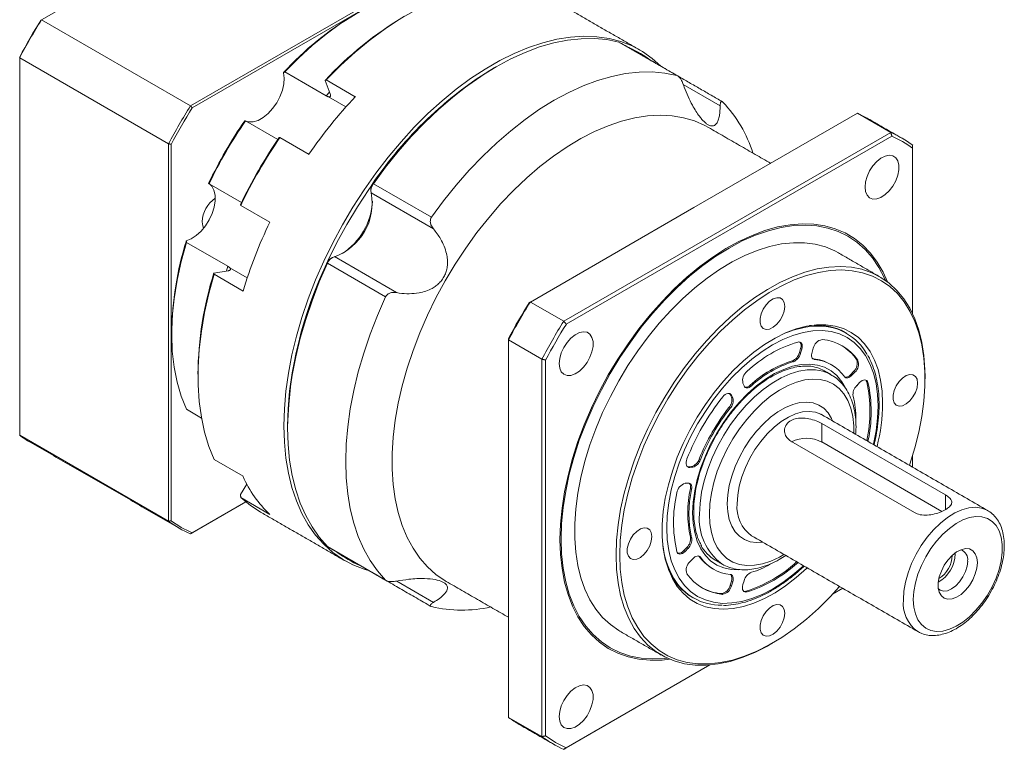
# Model space of a CAD drawing. Header units: millimetres. Extents: x -72 to 472, y -56 to 329.
# Tile 3 of 6: x 177 to 289, y 50 to 134. Entities that reach past the tile are written whole.
import ezdxf

# ---------------------------------------------------------------- set-up
doc = ezdxf.new("R2010")
doc.units = ezdxf.units.MM
doc.header["$LTSCALE"] = 8
doc.layers.get('0').update_dxf_attribs({"lineweight": 18})

msp = doc.modelspace()

# ---------------------------------------------------------------- linework, layer by layer
at = {"color": 7, "linetype": 'Continuous', "lineweight": 15}
for p, q in [((216.64, 155.24), (179.22, 133.64)), ((196.26, 123.8), (233.68, 145.4)), ((233.77, 145.12), (196.46, 123.59)), ((196.26, 123.8), (179.22, 133.64)), ((251.92, 127.27), (245.27, 131.1)), ((245.36, 131.07), (245.27, 131.1)), ((176.72, 129.4), (176.72, 129.3)), ((193.76, 119.46), (176.72, 129.3)), ((176.72, 129.3), (176.72, 86.09)), ((207.05, 127.68), (211.79, 124.94)), ((212.25, 125.16), (211.66, 126.7)), ((211.8, 126.77), (215.12, 124.85)), ((256.87, 123.8), (252.65, 126.24)), ((211.79, 124.94), (212.18, 125.36)), ((214.05, 123.68), (212.04, 124.84)), ((272.57, 122.95), (253.86, 112.15)), ((276.39, 120.74), (272.57, 122.95)), ((206.25, 119.94), (202.54, 122.07)), ((238.97, 99.14), (276.39, 120.74)), ((193.76, 76.25), (193.76, 119.46)), ((209.82, 118.25), (206.49, 120.17)), ((276.52, 120.33), (239.26, 98.82)), ((194.04, 119.4), (194.04, 76.32)), ((278.89, 119.3), (278.89, 118.96)), ((278.89, 99.98), (278.89, 118.96)), ((198.39, 114.88), (202.1, 112.74)), ((216.9, 114.31), (216.9, 114.07)), ((224.06, 109.73), (216.94, 113.84)), ((217.19, 114.89), (217.11, 114.89)), ((217.19, 114.89), (223.84, 111.06)), ((202.02, 112.41), (205.34, 110.49)), ((253.86, 112.15), (235.15, 101.35)), ((200.53, 105.44), (195.79, 108.18)), ((212.72, 106.54), (219.84, 102.43)), ((198.94, 104.67), (200.57, 104.93)), ((200.37, 104.9), (200.53, 105.44)), ((202.76, 104.12), (200.75, 105.28)), ((211.94, 105.79), (211.89, 105.86)), ((218.58, 101.95), (211.94, 105.79)), ((202.28, 102.6), (198.95, 104.52)), ((235.15, 101.35), (238.97, 99.14)), ((194.11, 97.9), (194.11, 97.65)), ((232.65, 97.16), (232.65, 97.01)), ((236.47, 94.81), (232.65, 97.01)), ((232.65, 97.01), (232.65, 75.41)), ((265.93, 95.56), (266.07, 96.02)), ((266.07, 96.02), (266.21, 95.94)), ((266.07, 95.48), (266.21, 95.94)), ((267.52, 96.07), (267.38, 95.61)), ((236.47, 51.6), (236.47, 94.81)), ((236.89, 94.71), (236.89, 51.69)), ((265.93, 95.56), (266.07, 95.48)), ((267.47, 94.86), (267.53, 94.85)), ((267.53, 94.85), (267.68, 94.76)), ((272.48, 94.76), (272.62, 94.68)), ((265.1, 94.6), (265.24, 94.52)), ((197.12, 93.1), (197.12, 92.86)), ((269.46, 93.08), (269.59, 93.01)), ((271.81, 93.05), (272.14, 93.4)), ((271.81, 93.05), (271.95, 92.97)), ((271.95, 92.97), (272.28, 93.32)), ((272.14, 93.4), (272.28, 93.32)), ((280.31, 92.8), (280.31, 92.55)), ((259.47, 92.05), (259.61, 91.75)), ((260.3, 91.83), (260.44, 91.75)), ((272.82, 92.12), (272.49, 91.77)), ((273.64, 92.21), (273.78, 92.13)), ((258.16, 90.45), (258.02, 90.75)), ((258.02, 90.75), (258.17, 90.67)), ((258.16, 90.45), (258.3, 90.37)), ((258.3, 90.37), (258.17, 90.67)), ((195.79, 89.07), (197.51, 88.07)), ((257.87, 89.26), (258.01, 89.18)), ((268.47, 88.46), (268.41, 88.49)), ((207.37, 87.18), (207.37, 86.94)), ((268.5, 87.45), (282.64, 79.28)), ((268.5, 87.45), (268.5, 85.33)), ((193.76, 76.25), (176.72, 86.09)), ((279.1, 77.24), (264.96, 85.41)), ((282.25, 77.39), (268.5, 85.33)), ((273.63, 85.48), (273.64, 85.52)), ((273.64, 85.52), (273.78, 85.44)), ((273.77, 85.4), (273.78, 85.44)), ((254.47, 83.38), (254.61, 83.3)), ((278.89, 82.44), (278.89, 83.78)), ((198.95, 83.31), (202.28, 81.4)), ((253.26, 82.5), (253.59, 82.53)), ((253.26, 82.5), (253.4, 82.42)), ((253.4, 82.42), (253.73, 82.45)), ((253.59, 82.53), (253.73, 82.45)), ((201.97, 79.33), (202.72, 80.5)), ((253.19, 80.63), (252.86, 80.6)), ((205.34, 77.04), (202.02, 78.96)), ((253.46, 79.99), (253.6, 79.91)), ((282.64, 79.28), (282.64, 77.59)), ((202.59, 78.46), (196.26, 74.81)), ((196.46, 74.92), (202.59, 78.46)), ((232.65, 75.41), (232.65, 53.8)), ((253.46, 74.44), (253.6, 74.36)), ((211.94, 73.36), (218.58, 69.52)), ((252.72, 72.9), (253.05, 73.24)), ((253.05, 73.24), (253.19, 73.16)), ((252.72, 72.9), (252.86, 72.81)), ((252.86, 72.81), (253.19, 73.16)), ((254.47, 72.21), (254.42, 72.27)), ((254.47, 72.21), (254.61, 72.13)), ((283.77, 72.51), (283.77, 72.63)), ((253.73, 71.97), (253.4, 71.62)), ((265.6, 71.59), (265.63, 71.62)), ((265.6, 71.59), (265.74, 71.51)), ((265.74, 71.51), (265.77, 71.54)), ((219.86, 69.39), (224.06, 66.97)), ((258.02, 68.95), (258.16, 69.41)), ((258.02, 68.95), (258.17, 68.87)), ((258.16, 69.41), (258.3, 69.33)), ((258.17, 68.87), (258.3, 69.33)), ((259.61, 69.45), (259.47, 69)), ((257.02, 67.97), (257.16, 67.89)), ((259.8, 68.25), (259.94, 68.17)), ((269.72, 67.9), (270.9, 68.58)), ((270.9, 68.58), (269.72, 67.9)), ((279.56, 63.58), (279.49, 63.62)), ((255.7, 59.81), (238.97, 50.15)), ((239.26, 50.32), (255.7, 59.81)), ((232.65, 53.8), (236.47, 51.6))]:
    msp.add_line(p, q, dxfattribs=at)
for points in [[(227.67, 136.95), (227.52, 136.98), (226.13, 137.22), (224.68, 137.28), (223.17, 137.19), (221.61, 136.92), (220.01, 136.5), (218.39, 135.91), (216.74, 135.16), (215.09, 134.26), (213.44, 133.21), (211.8, 132.02), (210.18, 130.7), (208.6, 129.25), (207.05, 127.68)], [(237.85, 135.86), (237.64, 135.98), (236.35, 136.59), (234.98, 137.03), (233.53, 137.32), (232.02, 137.44), (230.44, 137.4), (228.82, 137.19), (227.16, 136.82), (225.46, 136.29), (223.74, 135.6), (222, 134.76), (220.26, 133.76), (218.53, 132.63), (216.8, 131.35), (215.1, 129.95), (213.43, 128.42), (211.8, 126.77)], [(206.94, 87.18), (207, 89.14), (207.18, 91.15), (207.47, 93.21), (207.87, 95.31), (208.38, 97.44), (209.01, 99.58), (209.74, 101.73), (210.57, 103.88), (211.5, 106.01), (212.53, 108.12), (213.64, 110.19), (214.84, 112.22), (216.12, 114.19), (217.46, 116.1), (218.88, 117.94), (220.35, 119.69), (221.87, 121.35), (223.43, 122.91), (225.04, 124.37), (226.67, 125.71), (228.31, 126.93), (229.98, 128.02), (231.64, 128.98), (233.3, 129.81), (234.95, 130.49), (236.58, 131.03), (238.18, 131.43), (239.75, 131.67), (241.27, 131.77), (242.74, 131.71), (244.15, 131.51), (245.5, 131.16), (246.78, 130.66), (247.98, 130.01), (249.09, 129.23), (250.07, 128.35)], [(245.27, 131.1), (243.89, 131.38), (242.45, 131.51), (240.95, 131.49), (239.4, 131.32), (237.82, 131), (236.2, 130.54), (234.56, 129.92), (232.9, 129.17), (231.23, 128.27), (229.57, 127.24), (227.91, 126.08), (226.27, 124.8), (224.65, 123.4), (223.06, 121.89), (221.52, 120.28), (220.02, 118.57), (218.58, 116.77), (217.19, 114.89)], [(206.9, 127.6), (206.98, 126.99), (206.94, 126.31), (206.77, 125.58), (206.49, 124.85), (206.12, 124.13), (205.65, 123.48), (205.13, 122.91), (204.57, 122.46), (204, 122.14), (203.44, 121.97), (202.93, 121.96), (202.58, 122.05)], [(231.02, 128.15), (230.6, 127.9), (228.94, 126.84), (227.28, 125.65), (225.64, 124.33), (224.03, 122.89), (222.45, 121.35), (220.92, 119.7), (219.44, 117.96), (218.01, 116.14), (216.65, 114.23), (215.36, 112.26), (214.15, 110.24), (213.02, 108.17), (211.98, 106.06), (211.04, 103.92), (210.2, 101.77), (209.46, 99.62), (208.83, 97.47), (208.31, 95.33), (207.9, 93.23), (207.6, 91.16), (207.43, 89.14), (207.37, 87.18)], [(251.92, 127.27), (250.54, 127.55), (249.09, 127.68), (247.6, 127.66), (246.05, 127.49), (244.46, 127.17), (242.85, 126.7), (241.21, 126.09), (239.55, 125.33), (237.88, 124.44), (236.21, 123.41), (234.56, 122.25), (232.91, 120.96), (231.3, 119.56), (229.71, 118.05), (228.16, 116.44), (226.67, 114.73), (225.22, 112.93), (223.84, 111.06)], [(255.53, 121.33), (255.11, 121.56), (253.93, 122.07), (252.68, 122.44), (251.36, 122.66), (249.99, 122.73), (248.56, 122.66), (247.09, 122.43), (245.58, 122.05), (244.04, 121.53), (242.49, 120.87), (240.92, 120.06), (239.36, 119.13), (237.8, 118.06), (236.25, 116.87), (234.73, 115.56), (233.24, 114.14), (231.78, 112.61), (230.38, 111), (229.03, 109.29), (227.75, 107.51), (226.53, 105.67), (225.39, 103.77), (224.34, 101.82), (223.37, 99.84), (222.5, 97.83), (221.72, 95.81), (221.05, 93.79), (220.48, 91.77), (220.02, 89.78), (219.68, 87.81), (219.45, 85.89), (219.33, 84.01), (219.33, 82.2), (219.45, 80.46), (219.68, 78.81), (220.02, 77.24), (220.48, 75.77), (221.05, 74.41), (221.72, 73.16), (222.5, 72.04), (223.37, 71.04), (224.34, 70.17), (225.39, 69.45), (225.53, 69.36)], [(273.45, 114.51), (273.51, 115.11), (273.69, 115.73), (273.97, 116.35), (274.35, 116.93), (274.79, 117.42), (275.27, 117.81), (275.76, 118.05), (276.22, 118.15), (276.63, 118.08), (276.96, 117.86), (277.2, 117.51), (277.32, 117.03), (277.32, 116.47), (277.2, 115.85), (276.96, 115.22), (276.63, 114.62), (276.22, 114.08), (275.76, 113.64), (275.27, 113.32), (274.79, 113.15), (274.35, 113.14), (273.97, 113.28), (273.69, 113.57), (273.51, 113.99), (273.45, 114.51)], [(198.43, 114.86), (198.69, 114.61), (198.93, 114.16), (199.07, 113.59), (199.07, 112.93), (198.96, 112.22), (198.73, 111.49), (198.39, 110.76), (197.97, 110.07), (197.47, 109.47), (196.92, 108.96), (196.35, 108.58), (195.78, 108.35)], [(197.76, 109.81), (197.66, 110.06), (197.6, 110.53)], [(238.53, 74.15), (238.59, 75.92), (238.77, 77.74), (239.06, 79.61), (239.46, 81.51), (239.97, 83.43), (240.59, 85.37), (241.32, 87.31), (242.14, 89.23), (243.06, 91.13), (244.07, 93), (245.16, 94.82), (246.33, 96.58), (247.57, 98.28), (248.87, 99.89), (250.22, 101.42), (251.62, 102.86), (253.06, 104.18), (254.53, 105.4), (256.02, 106.49), (257.52, 107.46), (259.02, 108.29), (260.51, 108.98), (261.99, 109.54), (263.44, 109.94), (264.86, 110.2), (266.24, 110.31), (267.57, 110.27), (268.84, 110.08), (270.04, 109.74), (271.18, 109.25), (272.23, 108.62), (273.19, 107.85), (274.06, 106.94), (274.84, 105.91), (275.51, 104.75), (276.01, 103.66)], [(275.77, 103.83), (275.66, 104.08), (275.03, 105.3), (274.29, 106.4), (273.45, 107.36), (272.52, 108.19), (271.49, 108.88), (270.38, 109.42), (269.2, 109.82), (267.94, 110.06), (266.62, 110.15), (265.25, 110.09), (263.83, 109.88), (262.38, 109.51), (260.9, 109), (259.4, 108.34), (257.89, 107.53), (256.38, 106.6), (254.88, 105.52), (253.4, 104.33), (251.95, 103.02), (250.53, 101.6), (249.16, 100.07), (247.84, 98.46), (246.59, 96.77), (245.4, 95), (244.29, 93.18), (243.27, 91.31), (242.33, 89.4), (241.49, 87.46), (240.75, 85.52), (240.12, 83.57), (239.6, 81.63), (239.19, 79.71), (238.9, 77.83), (238.72, 76), (238.66, 74.22)], [(195.79, 108.18), (195.19, 105.99), (194.72, 103.84), (194.38, 101.72), (194.18, 99.65), (194.11, 97.65), (194.18, 95.73), (194.38, 93.9), (194.72, 92.17), (195.19, 90.56), (195.79, 89.07)], [(270.39, 106.98), (270, 107.19), (268.91, 107.65), (267.75, 107.96), (266.52, 108.12), (265.24, 108.13), (263.9, 107.99), (262.52, 107.7), (261.12, 107.26), (259.69, 106.67), (258.25, 105.94), (256.81, 105.08), (255.38, 104.08), (253.96, 102.96), (252.57, 101.72), (251.21, 100.37), (249.9, 98.92), (248.64, 97.38), (247.44, 95.76), (246.32, 94.07), (245.26, 92.32), (244.3, 90.53), (243.42, 88.7), (242.64, 86.85), (241.96, 84.99), (241.39, 83.13), (240.93, 81.28), (240.58, 79.47), (240.35, 77.69), (240.23, 75.96), (240.23, 74.3), (240.35, 72.7), (240.58, 71.2), (240.93, 69.78), (241.39, 68.47), (241.96, 67.27), (242.64, 66.2), (243.42, 65.24), (244.3, 64.43), (245.26, 63.75), (245.39, 63.67)], [(211.94, 105.79), (211, 103.65), (210.17, 101.5), (209.44, 99.35), (208.81, 97.2), (208.3, 95.08), (207.89, 92.97), (207.6, 90.91), (207.43, 88.9), (207.37, 86.94), (207.43, 85.05), (207.6, 83.23), (207.89, 81.5), (208.3, 79.87), (208.81, 78.34), (209.44, 76.91), (210.17, 75.6), (211, 74.42), (211.94, 73.36)], [(244.95, 72.38), (245.01, 74.08), (245.19, 75.84), (245.48, 77.64), (245.88, 79.47), (246.4, 81.32), (247.03, 83.18), (247.76, 85.04), (248.59, 86.88), (249.51, 88.7), (250.52, 90.47), (251.61, 92.19), (252.77, 93.84), (254, 95.42), (255.29, 96.92), (256.62, 98.32), (258, 99.62), (259.4, 100.8), (260.83, 101.86), (262.27, 102.79), (263.71, 103.59), (265.14, 104.25), (266.56, 104.76), (267.95, 105.13), (269.31, 105.35), (270.62, 105.41), (271.88, 105.33), (273.08, 105.09), (274.21, 104.7), (275.26, 104.17), (276.22, 103.49), (277.1, 102.67), (277.88, 101.72), (278.56, 100.64), (279.13, 99.44), (279.59, 98.13), (279.94, 96.72), (280.17, 95.21), (280.29, 93.62), (280.31, 92.8)], [(278.53, 82.65), (278.58, 82.8), (279.14, 84.64), (279.6, 86.46), (279.94, 88.26), (280.18, 90.01), (280.29, 91.72), (280.29, 93.36), (280.18, 94.94), (279.94, 96.43), (279.6, 97.82), (279.14, 99.12), (278.58, 100.3), (277.91, 101.37), (277.14, 102.31), (276.27, 103.11), (275.32, 103.78), (274.28, 104.31), (273.16, 104.7), (271.98, 104.93), (270.74, 105.02), (269.44, 104.95), (268.1, 104.74), (266.73, 104.37), (265.33, 103.87), (263.91, 103.22), (262.48, 102.43), (261.06, 101.5), (259.65, 100.46), (258.26, 99.29), (256.9, 98.01), (255.59, 96.63), (254.31, 95.15), (253.1, 93.59), (251.95, 91.95), (250.87, 90.25), (249.88, 88.5), (248.97, 86.71), (248.15, 84.89), (247.43, 83.05), (246.81, 81.21), (246.3, 79.38), (245.9, 77.57), (245.61, 75.8), (245.43, 74.06), (245.38, 72.38)], [(198.95, 104.52), (198.35, 102.32), (197.87, 100.14), (197.5, 98), (197.25, 95.9), (197.13, 93.85), (197.13, 91.88), (197.25, 89.97), (197.5, 88.16), (197.87, 86.44), (198.35, 84.82), (198.95, 83.31)], [(218.58, 101.95), (217.65, 99.81), (216.81, 97.67), (216.08, 95.51), (215.46, 93.37), (214.94, 91.24), (214.54, 89.14), (214.25, 87.07), (214.07, 85.06), (214.02, 83.1), (214.07, 81.21), (214.25, 79.4), (214.54, 77.67), (214.94, 76.03), (215.46, 74.5), (216.08, 73.07), (216.81, 71.77), (217.65, 70.58), (218.58, 69.52)], [(264.26, 100.84), (264.19, 101.28), (264.01, 101.62), (263.72, 101.81), (263.36, 101.84), (262.95, 101.71), (262.53, 101.43), (262.13, 101.03), (261.8, 100.54), (261.57, 100), (261.44, 99.46), (261.44, 98.97), (261.57, 98.58), (261.8, 98.31), (262.13, 98.2), (262.53, 98.25), (262.95, 98.46), (263.36, 98.8), (263.72, 99.26), (264.01, 99.78), (264.19, 100.32), (264.26, 100.84)], [(275.46, 89.75), (275.4, 91.13), (275.23, 92.42), (274.93, 93.62), (274.53, 94.71), (274.02, 95.69), (273.4, 96.55), (272.68, 97.27), (271.87, 97.86), (270.98, 98.3), (270.01, 98.6), (268.97, 98.74), (267.88, 98.74), (266.74, 98.58), (265.56, 98.27), (264.36, 97.81), (263.15, 97.21), (261.93, 96.47), (260.72, 95.61), (259.53, 94.61), (258.37, 93.51), (257.25, 92.3), (256.18, 91), (255.18, 89.62), (254.25, 88.18), (253.4, 86.68), (252.63, 85.14), (251.96, 83.58), (251.4, 82), (250.94, 80.43), (250.59, 78.88), (250.35, 77.36), (250.24, 75.9), (250.24, 74.49), (250.35, 73.15), (250.59, 71.91), (250.94, 70.76), (251.4, 69.72), (251.96, 68.8), (252.63, 68.01), (253.4, 67.35), (254.25, 66.84), (255.18, 66.47), (256.18, 66.25), (257.25, 66.18), (258.37, 66.26), (259.53, 66.49), (260.72, 66.88), (261.93, 67.41), (263.15, 68.08), (264.36, 68.88), (265.56, 69.81), (266.74, 70.86), (266.82, 70.93)], [(274.4, 85.03), (274.41, 85.09), (274.7, 86.59), (274.87, 88.05), (274.93, 89.45), (274.87, 90.78), (274.7, 92.04), (274.41, 93.2), (274.01, 94.26), (273.51, 95.21), (272.89, 96.03), (272.19, 96.72), (271.39, 97.28), (270.51, 97.69), (269.56, 97.96), (268.54, 98.07), (267.47, 98.04), (266.35, 97.86), (265.2, 97.52), (264.03, 97.05), (262.84, 96.43), (261.66, 95.68), (260.48, 94.8), (259.33, 93.8), (258.21, 92.7), (257.14, 91.49), (256.12, 90.2), (255.17, 88.83), (254.29, 87.41), (253.49, 85.93), (252.79, 84.42), (252.18, 82.89), (251.67, 81.36), (251.27, 79.84), (250.98, 78.35), (250.81, 76.89), (250.75, 75.49)], [(238.45, 94.31), (238.51, 94.9), (238.69, 95.53), (238.97, 96.15), (239.35, 96.73), (239.79, 97.22), (240.27, 97.6), (240.76, 97.85), (241.22, 97.94), (241.63, 97.88), (241.96, 97.66), (242.2, 97.3), (242.32, 96.83), (242.32, 96.26), (242.2, 95.65), (241.96, 95.02), (241.63, 94.42), (241.22, 93.88), (240.76, 93.44), (240.27, 93.12), (239.79, 92.95), (239.35, 92.93), (238.97, 93.08), (238.69, 93.37), (238.51, 93.79), (238.45, 94.31)], [(266.21, 95.94), (266.25, 96.13), (266.26, 96.31), (266.24, 96.47), (266.19, 96.6), (266.11, 96.7), (266, 96.77), (265.88, 96.79), (265.74, 96.77)], [(267.38, 95.61), (267.34, 95.45), (267.33, 95.29), (267.33, 95.15), (267.36, 95.03), (267.41, 94.92), (267.48, 94.84), (267.57, 94.79), (267.68, 94.76)], [(253.72, 77.2), (253.78, 78.44), (253.96, 79.72), (254.25, 81.05), (254.66, 82.39), (255.17, 83.73), (255.78, 85.06), (256.48, 86.35), (257.27, 87.59), (258.13, 88.77), (259.05, 89.86), (260.02, 90.86), (261.03, 91.75), (262.06, 92.51), (263.1, 93.15), (264.14, 93.64), (265.16, 93.99), (266.15, 94.19), (267.1, 94.24), (267.99, 94.13), (268.81, 93.88), (269.56, 93.47), (270.22, 92.92), (270.78, 92.23), (271.18, 91.55)], [(254.5, 77.08), (254.56, 78.3), (254.74, 79.57), (255.03, 80.88), (255.44, 82.2), (255.95, 83.53), (256.57, 84.83), (257.27, 86.1), (258.06, 87.32), (258.92, 88.47), (259.84, 89.53), (260.8, 90.5), (261.8, 91.35), (262.82, 92.07), (263.85, 92.67), (264.87, 93.12), (265.87, 93.42), (266.84, 93.57), (267.76, 93.57), (268.61, 93.42), (269.4, 93.11), (269.46, 93.08)], [(272.17, 86.32), (272.16, 87.19), (272.04, 88.25), (271.81, 89.21), (271.47, 90.08), (271.03, 90.83), (270.48, 91.45), (269.84, 91.94), (269.11, 92.28), (268.32, 92.48), (267.46, 92.53), (266.55, 92.44), (265.61, 92.19), (264.64, 91.8), (263.66, 91.26), (262.68, 90.6), (261.72, 89.81), (260.79, 88.91), (259.91, 87.92), (259.08, 86.83), (258.32, 85.68), (257.63, 84.47), (257.04, 83.23), (256.54, 81.97), (256.15, 80.7), (255.86, 79.46), (255.69, 78.24), (255.63, 77.08)], [(271.07, 92.8), (271.15, 92.73), (271.24, 92.68), (271.34, 92.66), (271.46, 92.66), (271.58, 92.7), (271.71, 92.77), (271.83, 92.86), (271.95, 92.97)], [(273.78, 92.13), (273.72, 92.26), (273.64, 92.36), (273.53, 92.42), (273.41, 92.44), (273.27, 92.41), (273.12, 92.35), (272.97, 92.25), (272.82, 92.12)], [(273.64, 92.21), (273.58, 92.34), (273.52, 92.42)], [(279.46, 92.06), (279.4, 92.51), (279.21, 92.84), (278.93, 93.03), (278.56, 93.06), (278.15, 92.93), (277.73, 92.65), (277.34, 92.25), (277.01, 91.76), (276.77, 91.22), (276.65, 90.68), (276.65, 90.19), (276.77, 89.8), (277.01, 89.53), (277.34, 89.42), (277.73, 89.47), (278.15, 89.68), (278.56, 90.02), (278.93, 90.48), (279.21, 91), (279.4, 91.54), (279.46, 92.06)], [(259.61, 91.75), (259.67, 91.65), (259.74, 91.58), (259.84, 91.54), (259.95, 91.52), (260.06, 91.54), (260.19, 91.58), (260.31, 91.65), (260.44, 91.75)], [(258.17, 90.67), (258.09, 90.78), (257.99, 90.86), (257.87, 90.89), (257.74, 90.89), (257.59, 90.84), (257.44, 90.75), (257.29, 90.63), (257.16, 90.48)], [(258.02, 90.75), (257.95, 90.86), (257.94, 90.88)], [(257.68, 78.26), (257.74, 79.28), (257.91, 80.33), (258.19, 81.42), (258.59, 82.52), (259.08, 83.6), (259.65, 84.65), (260.31, 85.65), (261.04, 86.58), (261.82, 87.42), (262.64, 88.16), (263.48, 88.78), (264.33, 89.27), (265.17, 89.62), (265.99, 89.83), (266.76, 89.89), (267.49, 89.8), (268.15, 89.56), (268.73, 89.18), (269.22, 88.66), (269.61, 88.01), (269.73, 87.73)], [(268.41, 88.49), (268.39, 88.5), (267.76, 88.74), (267.05, 88.83), (266.29, 88.77), (265.5, 88.55), (264.67, 88.18), (263.85, 87.66), (263.04, 87.02), (262.26, 86.26), (261.52, 85.4), (260.85, 84.46), (260.25, 83.46), (259.75, 82.41), (259.35, 81.34), (259.05, 80.28), (258.87, 79.25), (258.81, 78.26)], [(216.73, 70.58), (216.12, 70.76), (214.84, 71.26), (213.64, 71.91), (212.53, 72.69), (211.5, 73.62), (210.57, 74.67), (209.74, 75.86), (209.01, 77.16), (208.38, 78.59), (207.87, 80.12), (207.47, 81.75), (207.18, 83.48), (207, 85.29), (206.94, 87.18)], [(253.06, 83.38), (253, 83.19), (252.97, 83), (252.97, 82.83), (253, 82.68), (253.06, 82.56), (253.15, 82.47), (253.27, 82.42), (253.4, 82.42)], [(253.11, 82.51), (253.13, 82.51), (253.26, 82.5)], [(253.6, 79.91), (253.62, 80.06), (253.62, 80.21), (253.6, 80.34), (253.55, 80.45), (253.48, 80.53), (253.4, 80.59), (253.3, 80.63), (253.19, 80.63)], [(202.02, 78.96), (203.12, 78.04), (204.11, 77.4)], [(261.74, 73.87), (261.04, 73.82), (260.31, 73.91), (259.65, 74.15), (259.08, 74.53), (258.59, 75.05), (258.19, 75.7), (257.91, 76.46), (257.74, 77.32), (257.68, 78.26)], [(277.83, 67.28), (277.89, 68.27), (278.07, 69.3), (278.37, 70.36), (278.77, 71.43), (279.28, 72.48), (279.87, 73.48), (280.54, 74.42), (281.28, 75.28), (282.06, 76.04), (282.87, 76.68), (283.7, 77.2), (284.52, 77.56), (285.32, 77.78), (286.08, 77.85), (286.78, 77.76), (287.4, 77.53)], [(259.02, 70.7), (258.13, 70.73), (257.27, 70.91), (256.48, 71.24), (255.78, 71.72), (255.17, 72.34), (254.66, 73.09), (254.25, 73.97), (253.96, 74.95), (253.78, 76.04), (253.72, 77.2)], [(255.63, 77.08), (255.69, 75.98), (255.86, 74.97), (256.15, 74.05), (256.54, 73.24), (257.04, 72.56), (257.63, 72), (258.32, 71.58), (259.08, 71.31), (259.91, 71.18), (260.79, 71.21), (261.72, 71.38), (262.68, 71.7), (263.66, 72.16), (264.17, 72.46)], [(278.96, 67.28), (279.02, 66.42), (279.2, 65.65), (279.49, 64.98), (279.89, 64.44), (280.39, 64.03), (280.97, 63.76), (281.62, 63.65), (282.33, 63.69), (283.09, 63.89), (283.86, 64.23), (284.64, 64.72), (285.4, 65.33), (286.14, 66.06), (286.82, 66.88), (287.44, 67.79), (287.98, 68.75), (288.43, 69.74), (288.78, 70.75), (289.01, 71.74), (289.13, 72.7), (289.13, 73.6), (289.01, 74.42), (288.78, 75.15), (288.43, 75.75), (287.98, 76.23), (287.44, 76.57), (286.82, 76.75), (286.14, 76.79), (285.4, 76.67), (284.64, 76.4), (283.86, 75.98), (283.09, 75.43), (282.33, 74.76), (281.62, 73.98), (280.97, 73.12), (280.39, 72.18), (279.89, 71.2), (279.49, 70.2), (279.2, 69.19), (279.02, 68.21), (278.96, 67.28)], [(287.4, 77.53), (287.42, 77.52), (287.49, 77.48)], [(249.05, 74.51), (248.99, 74.95), (248.81, 75.29), (248.52, 75.48), (248.16, 75.51), (247.74, 75.38), (247.32, 75.1), (246.93, 74.7), (246.6, 74.2), (246.36, 73.66), (246.24, 73.13), (246.24, 72.64), (246.36, 72.25), (246.6, 71.98), (246.93, 71.87), (247.32, 71.92), (247.74, 72.12), (248.16, 72.47), (248.52, 72.92), (248.81, 73.45), (248.99, 73.99), (249.05, 74.51)], [(250.75, 75.49), (250.81, 74.15), (250.98, 72.9), (251.27, 71.73), (251.67, 70.68), (252.18, 69.73), (252.79, 68.91), (253.49, 68.21), (254.29, 67.66), (255.17, 67.25), (256.12, 66.98), (257.14, 66.86), (258.21, 66.9), (259.33, 67.08), (260.48, 67.41), (261.66, 67.89), (262.84, 68.5), (264.03, 69.26), (265.2, 70.13), (266.35, 71.13), (266.4, 71.18)], [(211.94, 73.36), (212.01, 73.31), (212.01, 73.31)], [(251.08, 60.47), (250.22, 60.37), (248.87, 60.34), (247.57, 60.46), (246.33, 60.72), (245.16, 61.14), (244.07, 61.7), (243.06, 62.4), (242.14, 63.24), (241.32, 64.21), (240.59, 65.31), (239.97, 66.53), (239.46, 67.86), (239.06, 69.3), (238.77, 70.83), (238.59, 72.45), (238.53, 74.15)], [(238.66, 74.22), (238.72, 72.51), (238.9, 70.88), (239.19, 69.34), (239.6, 67.9), (240.12, 66.57), (240.75, 65.35), (241.49, 64.25), (242.33, 63.29), (243.27, 62.46), (244.29, 61.77), (245.4, 61.23), (246.59, 60.83), (247.84, 60.59), (249.16, 60.5), (250.53, 60.56), (250.81, 60.59)], [(262.63, 62.18), (262.27, 61.97), (260.83, 61.24), (259.4, 60.66), (258, 60.22), (256.62, 59.92), (255.29, 59.78), (254, 59.79), (252.77, 59.95), (251.61, 60.27), (250.52, 60.73), (249.51, 61.34), (248.59, 62.08), (247.76, 62.97), (247.03, 63.98), (246.4, 65.12), (245.88, 66.38), (245.48, 67.74), (245.19, 69.2), (245.01, 70.76), (244.95, 72.38)], [(245.38, 72.38), (245.43, 70.77), (245.61, 69.24), (245.9, 67.8), (246.3, 66.45), (246.81, 65.21), (247.43, 64.08), (248.15, 63.08), (248.97, 62.21), (249.88, 61.47), (250.87, 60.87), (251.95, 60.41), (253.1, 60.1), (254.31, 59.94), (255.59, 59.93), (256.9, 60.07), (258.26, 60.36), (259.65, 60.8), (261.06, 61.38), (262.48, 62.1), (263.91, 62.95), (265.33, 63.94), (266.73, 65.05), (268.1, 66.27), (269.44, 67.61), (270.53, 68.79)], [(251.9, 72.81), (251.96, 72.68), (252.04, 72.58), (252.15, 72.52), (252.27, 72.5), (252.42, 72.52), (252.56, 72.58), (252.71, 72.68), (252.86, 72.81)], [(254.61, 72.13), (254.54, 72.21), (254.45, 72.26), (254.34, 72.28), (254.23, 72.27), (254.1, 72.23), (253.98, 72.17), (253.85, 72.08), (253.73, 71.97)], [(286.3, 71.52), (286.24, 72.08), (286.06, 72.54), (285.78, 72.88), (285.4, 73.08), (284.94, 73.12), (284.44, 73), (283.92, 72.74), (283.41, 72.33), (282.93, 71.82), (282.51, 71.22), (282.18, 70.56), (281.94, 69.89), (281.82, 69.23), (281.82, 68.63), (281.94, 68.12), (282.18, 67.71), (282.51, 67.44), (282.93, 67.33), (283.41, 67.36), (283.92, 67.56), (284.44, 67.89), (284.94, 68.35), (285.4, 68.91), (285.78, 69.55), (286.06, 70.22), (286.24, 70.89), (286.3, 71.52)], [(281.83, 68.55), (282.05, 68.38), (282.43, 68.26), (282.87, 68.3), (283.35, 68.51), (283.82, 68.85), (284.27, 69.32), (284.65, 69.88), (284.94, 70.49), (285.12, 71.11), (285.19, 71.69)], [(217.09, 70.37), (217.11, 70.36), (217.11, 70.36)], [(258.3, 69.33), (258.34, 69.49), (258.36, 69.64), (258.35, 69.78), (258.32, 69.91), (258.27, 70.01), (258.2, 70.09), (258.11, 70.15), (258.01, 70.17)], [(259.47, 69), (259.43, 68.8), (259.42, 68.62), (259.44, 68.46), (259.49, 68.33), (259.57, 68.23), (259.68, 68.17), (259.8, 68.15), (259.94, 68.17)], [(259.56, 68.24), (259.66, 68.23), (259.8, 68.25)], [(264.26, 65.73), (264.19, 66.17), (264.01, 66.51), (263.72, 66.7), (263.36, 66.73), (262.95, 66.6), (262.53, 66.32), (262.13, 65.92), (261.8, 65.42), (261.57, 64.89), (261.44, 64.35), (261.44, 63.86), (261.57, 63.47), (261.8, 63.2), (262.13, 63.09), (262.53, 63.14), (262.95, 63.34), (263.36, 63.69), (263.72, 64.14), (264.01, 64.67), (264.19, 65.21), (264.26, 65.73)], [(238.45, 53.89), (238.51, 54.49), (238.69, 55.11), (238.97, 55.73), (239.35, 56.31), (239.79, 56.8), (240.27, 57.18), (240.76, 57.43), (241.22, 57.52), (241.63, 57.46), (241.96, 57.24), (242.2, 56.88), (242.32, 56.41), (242.32, 55.85), (242.2, 55.23), (241.96, 54.6), (241.63, 54), (241.22, 53.46), (240.76, 53.02), (240.27, 52.7), (239.79, 52.53), (239.35, 52.52), (238.97, 52.66), (238.69, 52.95), (238.51, 53.37), (238.45, 53.89)]]:
    msp.add_lwpolyline(points, dxfattribs=at)
for centre, radius, start, end in [((233.37, 103.41), 35.86, 120.6142, 137.5768), ((237.88, 96.88), 69.23, 147.9263, 152.0737), ((237.54, 97.07), 68.88, 147.9891, 152.0109), ((241.37, 99.27), 40.44, 120.6364, 137.285), ((242.15, 120.11), 11.19, 52.3561, 67.6492), ((254.48, 89.6), 45.13, 121.3297, 145.913), ((254.75, 87.57), 54.41, 136.7423, 145.6685), ((246.47, 114), 14.81, 17.2516, 43.6757), ((254.92, 87.04), 69.23, 147.9263, 152.0737), ((254.87, 87.07), 68.88, 147.9891, 152.0109), ((267.17, 110.7), 13.38, 60.0075, 66.2042), ((244.64, 92.98), 51.24, 145.3611, 154.6389), ((245.15, 92.68), 51.76, 145.399, 154.601), ((271, 108.51), 13.37, 53.7823, 66.2069), ((254.04, 87.55), 57.73, 145.5767, 154.4233), ((254.55, 87.25), 58.25, 145.5904, 154.4096), ((271.11, 108.22), 13.26, 54.0645, 65.9247), ((210.55, 112.66), 6.5, 289.5427, 10.4573), ((217.95, 114.27), 1.05, 143.6117, 177.6608), ((218.21, 114.09), 1.3, 141.5239, 190.9897), ((201.03, 110.39), 3.43, 124.4639, 177.7012), ((209.4, 113.32), 7.7, 303.2919, 356.7135), ((254.38, 86.93), 54.41, 154.3315, 163.2572), ((230.64, 97.41), 36.53, 162.5789, 179.2342), ((212.83, 105.47), 1.01, 121.7116, 157.0209), ((213.14, 105.31), 1.3, 109.0069, 158.4778), ((252.85, 86.05), 45.49, 154.1842, 178.5777), ((237.61, 92.65), 40.5, 162.7257, 179.3569), ((293.81, 64.59), 69.23, 147.9263, 152.0737), ((293.3, 64.88), 68.71, 148.0207, 151.9793), ((297.63, 62.38), 69.23, 147.9263, 152.0737), ((297.55, 62.43), 68.71, 148.0207, 151.9793), ((268.28, 88.56), 10.04, 90.8128, 113.5358), ((267.92, 91.88), 6.82, 61.5386, 97.024), ((268.21, 92.41), 6.19, 28.7846, 90.6128), ((268.73, 95.83), 1.23, 99.4051, 168.6995), ((268.07, 91.53), 5.54, 34.7091, 85.2802), ((270.13, 82.47), 14.96, 107.0745, 132.9201), ((265.39, 96.32), 0.743, 336.047, 37.2494), ((267.84, 91.52), 5.66, 34.9061, 58.826), ((264.56, 95.91), 1.42, 292.4604, 345.6263), ((264.7, 95.83), 1.42, 292.4604, 345.6263), ((267.09, 90.11), 4.76, 60.3045, 84.6648), ((267.26, 90.12), 4.67, 35.1484, 84.8409), ((271.33, 94.33), 1.23, 311.3031, 20.5907), ((271.47, 94.24), 1.23, 311.3031, 20.5907), ((268.86, 82.55), 12.63, 107.3086, 132.6861), ((269, 82.47), 12.63, 107.3086, 132.6861), ((266.63, 89.66), 4.38, 60.2074, 85.3226), ((260.8, 92.36), 1.36, 128.7604, 193.3168), ((271.2, 93.5), 0.755, 263.294, 323.4112), ((259.81, 92.27), 0.66, 260.3793, 318.175), ((273.48, 90.76), 1.42, 134.3752, 187.5374), ((259.05, 88.86), 14.96, 347.0793, 12.9207), ((259.19, 88.78), 14.96, 347.0793, 12.9207), ((278.53, 73.41), 27.35, 141.3848, 158.6152), ((256.92, 90.13), 1.28, 317.4383, 14.6323), ((257.07, 90.05), 1.28, 317.4383, 14.6323), ((261.73, 88.03), 10.66, 359.4952, 13.794), ((275.95, 74.9), 23.09, 141.5409, 158.4591), ((276.09, 74.82), 23.09, 141.5409, 158.4591), ((254.32, 89.97), 21.14, 345.8267, 359.4154), ((184.62, 96.88), 13.38, 233.7836, 239.9994), ((266.73, 81.95), 3.81, 62.317, 116.3626), ((253.25, 83.76), 1.28, 285.3641, 342.5637), ((253.39, 83.68), 1.28, 285.3641, 342.5637), ((214.77, 86.92), 13.67, 203.862, 226.3393), ((253.25, 79.29), 1.36, 106.6805, 171.2415), ((252.83, 80.2), 0.66, 341.8237, 39.6227), ((266.49, 76.15), 14.96, 167.0793, 192.9207), ((265.78, 77.22), 12.63, 167.3133, 192.6867), ((265.92, 77.13), 12.63, 167.3133, 192.6867), ((262.76, 77.84), 3.97, 173.9482, 234.7396), ((260.92, 76.53), 6.45, 175.146, 233.098), ((201.65, 87.04), 13.37, 233.7823, 246.2069), ((201.86, 87.07), 13.3, 233.9701, 246.0192), ((252.06, 74.26), 1.42, 314.3752, 7.5374), ((252.2, 74.17), 1.42, 314.3752, 7.5374), ((260.22, 74.69), 9.98, 186.437, 209.972), ((258.6, 75.7), 4.52, 209.5602, 239.4981), ((219.9, 81.56), 11.2, 232.3268, 247.6786), ((252.1, 73.36), 0.77, 263.8963, 322.8089), ((258.34, 74.96), 4.74, 215.2866, 239.7392), ((258.43, 74.82), 4.67, 215.1484, 264.8409), ((279.86, 72.65), 3.91, 300.1367, 357.9334), ((280.27, 72.41), 3.15, 301.1623, 358.8431), ((284.03, 71.87), 1.17, 351.2082, 72.2002), ((254.21, 70.69), 1.23, 131.3031, 200.5907), ((255.41, 82.55), 14.96, 287.0745, 312.9201), ((255.55, 82.47), 14.96, 287.0745, 312.9201), ((257.61, 80.29), 10.27, 285.9838, 299.3049), ((257.13, 73.28), 6.69, 202.6328, 238.8154), ((257.61, 73.41), 5.54, 214.7091, 265.2802), ((257.47, 69.71), 0.756, 336.5885, 36.7079), ((260.98, 69.1), 1.42, 112.4604, 165.6263), ((256.91, 72.84), 6.19, 210.4283, 271.2711), ((256.81, 69.19), 1.23, 279.4051, 348.6995), ((256.95, 69.11), 1.23, 279.4051, 348.6995), ((257.5, 73.61), 5.66, 241.1786, 265.0845), ((227.35, 81.05), 14.97, 256.4656, 282.6043), ((281.78, 66.86), 3.97, 173.9482, 234.7396), ((240.55, 64.59), 13.38, 233.7836, 239.9994), ((244.36, 62.38), 13.37, 233.7823, 246.2069), ((244.67, 62.43), 13.26, 234.0645, 245.9247)]:
    msp.add_arc(centre, radius, start, end, dxfattribs=at)
for points in [[(247.68, 130.19), (237.85, 135.86)], [(179.22, 133.64), (179.13, 133.59)], [(252.02, 127.22), (245.36, 131.07)], [(207.05, 127.68), (206.9, 127.6)], [(231.23, 128.27), (231.02, 128.15)], [(211.8, 126.77), (211.66, 126.7)], [(257.12, 124.28), (252.06, 127.2)], [(211.79, 124.94), (212.04, 124.84)], [(196.46, 123.59), (196.26, 123.8)], [(202.49, 122.1), (202.54, 122.07)], [(277.68, 120.09), (273.86, 122.29)], [(262.65, 117.22), (255.53, 121.33)], [(276.52, 120.33), (276.39, 120.74)], [(193.76, 119.46), (194.04, 119.4)], [(206.42, 120.18), (206.49, 120.17)], [(198.39, 114.88), (198.34, 114.92)], [(202.02, 112.41), (201.97, 112.47)], [(195.78, 108.35), (195.79, 108.18)], [(212.51, 106.45), (212.29, 106.33)], [(275.13, 104.24), (270.39, 106.98)], [(200.75, 105.28), (200.53, 105.44)], [(198.94, 104.67), (198.95, 104.52)], [(235.02, 101.27), (235.15, 101.35)], [(239.26, 98.82), (238.97, 99.14)], [(271.31, 97.79), (271.17, 97.87)], [(236.47, 94.81), (236.89, 94.71)], [(269.59, 94.16), (269.45, 94.24)], [(269.59, 93.01), (268.81, 93.46)], [(287.49, 77.48), (268.47, 88.46)], [(177.93, 85.3), (194.97, 75.46)], [(201.97, 79.33), (202.02, 78.96)], [(204.11, 77.4), (213.94, 71.73)], [(193.76, 76.25), (194.04, 76.32)], [(196.26, 74.81), (196.46, 74.92)], [(260.47, 74.6), (279.49, 63.62)], [(212.01, 73.31), (218.67, 69.46)], [(256.31, 71.81), (257.09, 71.36)], [(217.11, 70.36), (223.77, 66.51)], [(255.95, 70.86), (256.09, 70.78)], [(225.53, 69.36), (232.65, 65.26)], [(253.67, 67.56), (253.81, 67.48)], [(245.39, 63.67), (250.13, 60.94)], [(262.63, 62.18), (262.84, 62.3)], [(233.86, 53.01), (237.68, 50.81)], [(236.47, 51.6), (236.89, 51.69)], [(238.97, 50.15), (239.26, 50.32)]]:
    msp.add_open_spline(points, degree=1, dxfattribs=at)
for points, knots in [([(252.65, 126.24), (252.59, 126.39), (252.48, 126.67), (252.28, 126.99), (252.09, 127.19), (251.98, 127.24), (251.92, 127.27)], [0, 0, 0, 0, 0.45471, 0.782099, 1.043053, 1.298586, 1.298586, 1.298586, 1.298586]), ([(256.87, 123.8), (256.86, 123.63), (256.85, 123.28), (256.8, 122.77), (256.7, 122.27), (256.54, 121.89), (256.34, 121.63), (256.13, 121.51), (255.89, 121.49), (255.64, 121.55), (255.36, 121.71), (255.07, 121.95), (254.78, 122.25), (254.45, 122.66), (254.08, 123.19), (253.64, 123.95), (253.18, 124.87), (252.85, 125.68), (252.69, 126.14), (252.65, 126.24)], [0, 0, 0, 0, 0.513291, 1.030647, 1.673934, 2.330664, 2.814488, 3.310112, 3.70257, 4.105797, 4.498609, 4.904163, 5.278878, 5.662019, 6.218514, 6.790764, 7.599209, 8.430066, 8.655542, 8.655542, 8.655542, 8.655542]), ([(212.04, 124.84), (212.1, 124.83), (212.21, 124.81), (212.29, 124.9), (212.3, 125.03), (212.26, 125.13), (212.25, 125.16)], [0, 0, 0, 0, 0.1533146, 0.3068735, 0.4605751, 0.5365303, 0.5365303, 0.5365303, 0.5365303]), ([(257.18, 124.23), (257.16, 124.25), (257.12, 124.28), (257.07, 124.3), (257.03, 124.3), (256.98, 124.28), (256.94, 124.23), (256.9, 124.14), (256.87, 124), (256.87, 123.87), (256.87, 123.8)], [0, 0, 0, 0, 0.0659992, 0.1342809, 0.2002196, 0.2678049, 0.3595276, 0.4538655, 0.5860324, 0.7222654, 0.7222654, 0.7222654, 0.7222654]), ([(223.84, 111.06), (223.8, 110.98), (223.71, 110.82), (223.69, 110.51), (223.77, 110.12), (223.95, 109.87), (224.06, 109.73)], [0, 0, 0, 0, 0.268093, 0.534998, 0.906792, 1.442985, 1.442985, 1.442985, 1.442985]), ([(224.06, 109.73), (224.2, 109.54), (224.5, 109.17), (224.92, 108.52), (225.29, 107.76), (225.55, 106.97), (225.67, 106.22), (225.67, 105.58), (225.57, 104.98), (225.39, 104.46), (225.11, 103.97), (224.76, 103.54), (224.35, 103.19), (223.84, 102.86), (223.19, 102.58), (222.31, 102.36), (221.29, 102.27), (220.42, 102.33), (219.94, 102.41), (219.84, 102.43)], [0, 0, 0, 0, 0.714878, 1.435419, 2.331347, 3.245998, 3.919836, 4.61011, 5.1567, 5.718288, 6.265372, 6.830201, 7.35208, 7.885694, 8.660744, 9.457737, 10.583687, 11.74085, 12.05488, 12.05488, 12.05488, 12.05488]), ([(200.57, 104.93), (200.59, 104.93), (200.69, 104.95), (200.81, 105.01), (200.85, 105.12), (200.8, 105.22), (200.75, 105.27), (200.75, 105.28)], [0, 0, 0, 0, 0.0525872, 0.2065498, 0.3604844, 0.5142767, 0.5367542, 0.5367542, 0.5367542, 0.5367542]), ([(219.84, 102.43), (219.67, 102.44), (219.38, 102.47), (219.01, 102.37), (218.73, 102.19), (218.63, 102.03), (218.58, 101.95)], [0, 0, 0, 0, 0.505301, 0.869115, 1.159104, 1.443068, 1.443068, 1.443068, 1.443068]), ([(274.47, 84.99), (274.55, 85.34), (274.75, 86.18), (274.93, 87.47), (275.05, 88.86), (275.06, 90.19), (274.96, 91.46), (274.75, 92.66), (274.44, 93.77), (274.09, 94.65), (273.82, 95.12), (273.72, 95.29)], [0, 0, 0, 0, 0.922941, 2.197605, 3.473104, 4.749434, 6.026448, 7.303668, 8.580078, 9.854265, 10.56605, 10.56605, 10.56605, 10.56605]), ([(253.84, 77.37), (253.84, 77.56), (253.85, 78.12), (253.94, 79.09), (254.14, 80.29), (254.45, 81.51), (254.85, 82.75), (255.35, 83.99), (255.92, 85.21), (256.58, 86.4), (257.31, 87.55), (258.11, 88.64), (258.95, 89.65), (259.84, 90.59), (260.76, 91.42), (261.7, 92.16), (262.65, 92.78), (263.6, 93.28), (264.53, 93.65), (265.43, 93.9), (266.3, 94.02), (266.83, 94), (267.09, 93.99)], [0, 0, 0, 0, 0.619508, 1.801794, 2.985233, 4.16955, 5.354753, 6.540711, 7.727222, 8.914055, 10.100964, 11.28764, 12.473803, 13.659203, 14.8436, 16.026796, 17.208687, 18.389365, 19.569298, 20.74926, 21.930925, 23.102164, 23.102164, 23.102164, 23.102164]), ([(272.37, 86.2), (272.39, 86.39), (272.43, 86.97), (272.39, 87.9), (272.24, 88.96), (271.98, 89.95), (271.61, 90.85), (271.13, 91.64), (270.55, 92.3), (269.98, 92.79), (269.58, 92.99), (269.43, 93.07)], [0, 0, 0, 0, 0.471684, 1.468166, 2.466088, 3.462683, 4.453935, 5.434555, 6.399921, 7.349005, 7.913741, 7.913741, 7.913741, 7.913741]), ([(264.96, 85.41), (264.79, 85.54), (264.44, 85.8), (264.21, 86.36), (264.23, 86.96), (264.54, 87.5), (265.1, 87.89), (265.81, 88.08), (266.62, 88.08), (267.46, 87.9), (268.1, 87.66), (268.4, 87.5), (268.5, 87.45)], [0, 0, 0, 0, 0.685003, 1.369172, 2.074717, 2.795896, 3.494632, 4.169433, 4.852735, 5.564494, 6.283839, 6.602409, 6.602409, 6.602409, 6.602409]), ([(282.64, 79.28), (282.81, 79.17), (283.16, 78.94), (283.39, 78.57), (283.37, 78.2), (283.06, 77.83), (282.5, 77.47), (281.79, 77.18), (280.98, 76.98), (280.14, 76.92), (279.5, 77.04), (279.2, 77.2), (279.1, 77.24)], [0, 0, 0, 0, 0.626144, 1.251526, 1.896447, 2.555658, 3.194355, 3.811173, 4.435763, 5.086364, 5.743898, 6.035096, 6.035096, 6.035096, 6.035096]), ([(254.75, 73.43), (254.65, 73.61), (254.41, 74.03), (254.14, 74.82), (253.94, 75.76), (253.85, 76.63), (253.84, 77.18), (253.84, 77.37)], [0, 0, 0, 0, 0.714866, 1.677345, 2.633966, 3.587655, 4.085691, 4.085691, 4.085691, 4.085691]), ([(279.58, 63.59), (279.7, 63.52), (280.03, 63.34), (280.62, 63.2), (281.34, 63.15), (282.09, 63.25), (282.87, 63.47), (283.67, 63.83), (284.46, 64.32), (285.24, 64.92), (285.98, 65.63), (286.68, 66.43), (287.32, 67.3), (287.89, 68.23), (288.38, 69.2), (288.78, 70.19), (289.09, 71.19), (289.29, 72.19), (289.39, 73.15), (289.38, 74.08), (289.24, 74.95), (288.99, 75.74), (288.63, 76.43), (288.15, 77), (287.72, 77.36), (287.44, 77.49), (287.38, 77.52)], [0, 0, 0, 0, 0.517955, 1.359674, 2.20758, 3.074307, 3.963911, 4.871897, 5.789868, 6.710329, 7.629289, 8.546082, 9.461103, 10.375194, 11.289367, 12.204464, 13.121488, 14.041549, 14.965596, 15.89402, 16.825732, 17.754401, 18.670194, 19.5625, 20.427979, 20.697009, 20.697009, 20.697009, 20.697009]), ([(257.06, 71.39), (257.14, 71.34), (257.45, 71.13), (258.07, 70.91), (258.9, 70.72), (259.79, 70.68), (260.71, 70.77), (261.67, 71), (262.64, 71.36), (263.55, 71.81), (264.13, 72.18), (264.38, 72.34)], [0, 0, 0, 0, 0.326771, 1.26165, 2.19686, 3.140463, 4.097783, 5.069537, 6.052752, 7.042989, 7.798673, 7.798673, 7.798673, 7.798673]), ([(257.18, 66.64), (257.31, 66.63), (257.78, 66.62), (258.64, 66.74), (259.75, 66.99), (260.88, 67.38), (262.02, 67.9), (263.17, 68.55), (264.32, 69.32), (265.42, 70.17), (266.13, 70.82), (266.48, 71.13)], [0, 0, 0, 0, 0.479275, 1.739382, 3.005561, 4.276192, 5.549528, 6.824151, 8.099023, 9.373551, 10.568988, 10.568988, 10.568988, 10.568988]), ([(218.58, 69.52), (218.63, 69.49), (218.72, 69.42), (218.98, 69.36), (219.36, 69.33), (219.66, 69.38), (219.84, 69.41)], [0, 0, 0, 0, 0.241277, 0.481485, 0.81609, 1.29865, 1.29865, 1.29865, 1.29865]), ([(219.84, 69.41), (220.31, 69.48), (221.38, 69.66), (222.93, 69.73), (224.24, 69.61), (225.12, 69.36), (225.59, 69.01), (225.73, 68.55), (225.46, 68.04), (224.91, 67.53), (224.43, 67.2), (224.12, 67.01), (224.06, 66.97)], [0, 0, 0, 0, 1.031227, 2.329745, 3.307632, 4.101805, 4.89827, 5.655289, 6.78213, 7.602445, 8.424023, 8.649855, 8.649855, 8.649855, 8.649855]), ([(224.06, 66.97), (223.96, 66.91), (223.79, 66.79), (223.69, 66.65), (223.7, 66.54), (223.8, 66.51), (223.84, 66.49)], [0, 0, 0, 0, 0.2522069, 0.4337944, 0.5785341, 0.7202667, 0.7202667, 0.7202667, 0.7202667])]:
    msp.add_open_spline(points, degree=3, knots=knots, dxfattribs=at)

doc.saveas('drawing.dxf')
